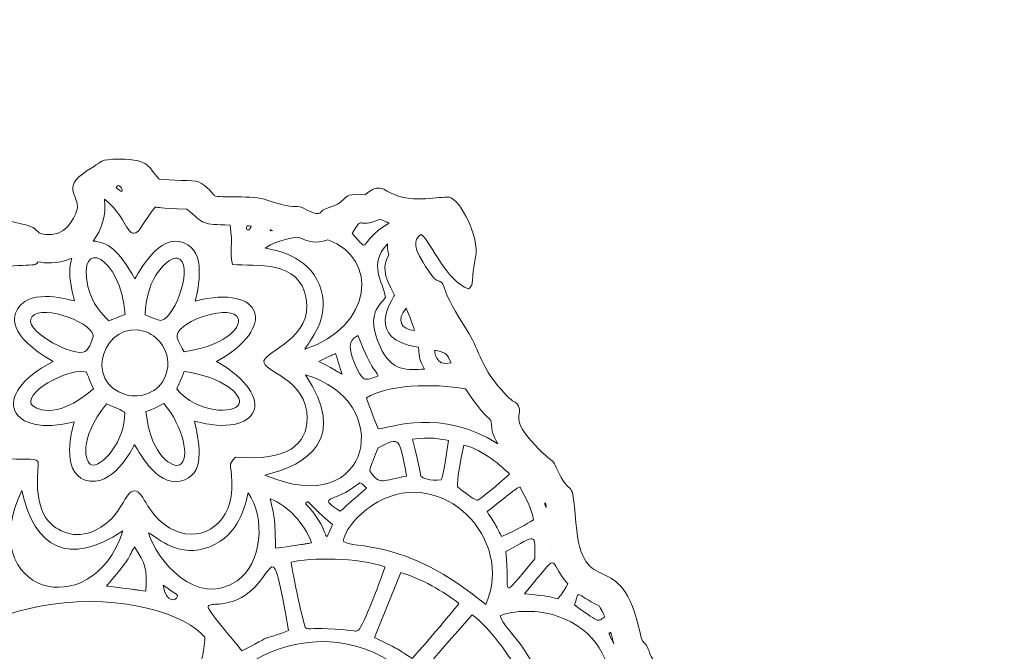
# Model space of a CAD drawing. Header units: inches. Extents: x 45 to 816, y 18 to 847.
# Tile 5 of 5: x 437 to 816, y 604 to 847. Entities that reach past the tile are written whole.
import ezdxf

# ---------------------------------------------------------------- set-up
doc = ezdxf.new("R2010")
doc.units = ezdxf.units.IN
doc.header["$MEASUREMENT"] = 0
doc.layers.add('Layer 1', color=7, linetype='Continuous')

msp = doc.modelspace()

# ---------------------------------------------------------------- linework, layer by layer
at = {"layer": 'Layer 1', "lineweight": 0}
for points, knots in [([(57.69, 560.61), (56.19, 561.39), (57.04, 562.72), (51.96, 565.59), (52.01, 581.51), (53.72, 577.62), (54.49, 580.3), (54.93, 581.79), (52.3, 588.13), (51.71, 589.35), (48.23, 596.55), (45.29, 594.41), (56.32, 605.12), (56.34, 619.07), (64.18, 620.88), (66.26, 630.34), (66.41, 631.05), (66.09, 646.66), (66.07, 646.8), (65.68, 649.97), (63.8, 650.45), (63.96, 651.95), (64.21, 654.23), (66.7, 651.57), (66.7, 663.35), (61.23, 667.69), (64.28, 667.07), (63.17, 669.78), (62.62, 671.11), (62.77, 669.91), (59.84, 673.5), (61.25, 676.62), (61.9, 676.08), (63.06, 679.18), (64.23, 682.27), (62.55, 679.76), (64.49, 682.18), (70.25, 689.32), (68.43, 688.03), (71.25, 692.01), (79.82, 704.1), (87.54, 712.3), (89.36, 714.64), (95.39, 722.37), (86.99, 719.52), (97.12, 729.3), (102.6, 734.59), (98.13, 729.69), (103.85, 734.18), (111.57, 740.24), (113.78, 745.48), (114.41, 746.05), (117.52, 748.85), (129.49, 750.43), (130.84, 750.94), (132.59, 751.61), (148.82, 764.45), (149.03, 764.66), (156.1, 771.46), (152.99, 776.93), (153.17, 779.86), (153.22, 780.68), (156.05, 787.46), (157.06, 789.36), (159.05, 793.14), (161.14, 792.64), (163.41, 798.72), (167, 808.33), (190.44, 815.52), (190.78, 815.79), (193.94, 818.31), (200.71, 839.57), (207.86, 834.68), (211.35, 832.3), (205.68, 829.3), (225.49, 826.61), (228.38, 826.22), (231.53, 826.37), (234.73, 824.42), (242.92, 819.44), (247.16, 828.76), (251.26, 830.25), (256.37, 832.12), (256.24, 828.84), (263.04, 834.36), (269.96, 839.96), (279.71, 836.66), (283, 837.72), (288.44, 839.47), (275.95, 839.63), (316.59, 840.27), (327.84, 846.31), (323, 841.31), (330.78, 840.58), (341.08, 847.05), (339.88, 837.8), (346.22, 841.28), (350.12, 843.41), (346.39, 843.07), (359.01, 843.43), (365.48, 835.54), (361.84, 843.22), (367.69, 838.37), (364.46, 835.65), (364.25, 835.44), (363.97, 834.78), (363.54, 833.73), (363.86, 829.77), (364.37, 828.58), (365, 827.09), (368.33, 824.38), (367.39, 821.11), (366.33, 817.39), (352.83, 809.34), (357.23, 804.84), (359.31, 802.7), (364.67, 805.4), (366.27, 804.16), (367.48, 803.23), (366.88, 799.61), (367.89, 798), (371.18, 792.75), (384.14, 793.47), (386.15, 793.38), (401.38, 792.72), (388.11, 792.31), (399.98, 789.79), (416.29, 786.33), (404.6, 782.26), (419.57, 775.09), (421.31, 774.25), (420.19, 772.43), (438.28, 768.51), (446.17, 766.8), (441.99, 764.09), (449.63, 764.5), (456.4, 764.87), (459.04, 773.14), (459.27, 774.14), (460.56, 779.75), (451.55, 782.51), (465.55, 790.49), (469.11, 792.51), (467.39, 793.4), (475.71, 793.42), (487.38, 793.45), (486.5, 790.27), (490.82, 785.76), (494.96, 785.26), (504.44, 785.27), (505.67, 784.79), (509.58, 783.27), (511.73, 779.59), (512.13, 779.38), (514.04, 778.36), (526.87, 779.77), (532.37, 777.72), (540.51, 774.69), (543.05, 775.44), (544.71, 775.14), (546.51, 774.81), (549.88, 772.21), (551.89, 772.54), (554.02, 772.9), (551.77, 773.66), (557.55, 775.38), (563.23, 777.07), (560.45, 780.81), (570.01, 779.74), (575.74, 784.9), (577.15, 781.06), (582.78, 779.21), (589.9, 776.88), (600.52, 779.29), (602.37, 778.78), (606.66, 777.61), (613.93, 763.86), (612.4, 755.61), (610.18, 743.56), (612.21, 746.4), (609.73, 743.54), (601.29, 746.34), (595.48, 761.24), (591.55, 764.52), (591.02, 764.17), (587.34, 762.42), (590.88, 756.17), (597.98, 743.62), (597.47, 748.05), (599.52, 745.78), (601.3, 743.82), (598.13, 744.85), (609.89, 726.35), (613.95, 719.96), (614.17, 713.02), (624.22, 702.71), (627.2, 699.66), (627.66, 700.48), (628.58, 699.13), (631.1, 695.39), (625.55, 694.32), (633.82, 685.15), (642.48, 675.56), (641.59, 678.92), (643.26, 675.19), (649.53, 661.16), (649.36, 673.72), (650.99, 653.63), (653.54, 622.11), (668.39, 646.6), (675.77, 610.67), (676.51, 607.08), (676.9, 608.62), (678.43, 605.81), (679.47, 603.89), (679.11, 602.89), (680.8, 600.9), (686.96, 593.67), (684.61, 598.06), (688.85, 595.14), (705.28, 583.84), (697.92, 593.7), (712.93, 578.85), (717.98, 573.85), (714.06, 575.87), (720.13, 572.18), (732.98, 564.35), (721.18, 557.38), (722.07, 554.81), (722.57, 553.36), (725.95, 553.4), (728.19, 551.57), (738.36, 543.26), (739.54, 539.99), (746.34, 541.09), (752.88, 542.14), (751.57, 544.41), (755.6, 545.7), (761.78, 547.67), (759.79, 543.81), (768.08, 548.57), (770.97, 550.23), (779.21, 550.24), (781.93, 551.4), (791.55, 555.48), (787.25, 555.55), (792.65, 556.49), (796.65, 557.19), (803.04, 556.88), (804.76, 557.68), (814.88, 562.38), (815.6, 563.07), (815.3, 551.29), (815.13, 544.66), (814.31, 544.25), (812, 541.62), (812.85, 523.54), (813.28, 535.16), (804.03, 514.69), (790.24, 484.18), (801.32, 497.98), (785.52, 474.43), (780.25, 466.57), (783.98, 469.12), (770.13, 457.13), (767.44, 454.8), (768.1, 453.54), (765.34, 450.72), (756.31, 441.53), (760.27, 447.85), (738.69, 426.16), (715.25, 402.6), (715.49, 400.61), (709.07, 396.04), (704.95, 393.1), (705.44, 391.24), (702.6, 388.77), (694.26, 381.54), (695.16, 378.61), (689.2, 368.33), (689.14, 368.23), (684.04, 361.24), (682.94, 357.36), (680.77, 349.64), (679.85, 353.14), (679.27, 348.86), (678.22, 341.08), (687.71, 339.39), (685.94, 331.1), (683.77, 321), (685.35, 324.59), (684.59, 321.43), (683.47, 316.86), (682.73, 322.72), (688.79, 309.36), (690.7, 305.15), (689.32, 302.11), (691.29, 299.16), (694.13, 294.9), (695.67, 295.4), (696.43, 294.23), (697.22, 293.02), (696.95, 286.86), (696.75, 286.3), (695.73, 283.39), (692.43, 284.71), (693.14, 274.67), (694.23, 259.36), (692.78, 257.49), (693.11, 251.95), (693.35, 247.74), (694.05, 244.7), (693.02, 242.56), (692.46, 241.38), (691.43, 240.75), (691.25, 239.87), (691.07, 239), (691.95, 237.41), (691.78, 236.4), (691.69, 235.87), (689.69, 232.63), (689.66, 232.61), (688.24, 231.15), (685.38, 231.1), (683.58, 228.45), (681.05, 224.74), (685.31, 227.73), (678.09, 221.8), (674.22, 218.63), (674.22, 218.16), (674.18, 218.13), (671.82, 216.29), (666.6, 218.09), (663, 215.81), (655.07, 210.77), (660.47, 215.04), (653.17, 211.28), (644.82, 206.99), (649, 207.14), (645.22, 202.47), (641.83, 198.29), (641.56, 198.83), (637.92, 198.83), (616.6, 177.04), (621.68, 183.53), (624.8, 175.31), (625.78, 172.72), (625.44, 163.07), (625.88, 161.81), (626.48, 160.08), (627.05, 160.83), (628.79, 157.38), (626.41, 143.91), (624.18, 145.44), (627.13, 139.67), (623.13, 131.49), (615.57, 128.26), (610.53, 126.97), (609.53, 126.71), (598.64, 122.2), (597.98, 121.48), (594.46, 117.62), (596.77, 112.49), (596.51, 110.04), (596.35, 108.61), (596.63, 110), (592.33, 98.32), (587.45, 85.09), (589.12, 88.18), (579.46, 79.07), (579.36, 78.98), (526.76, 30.4), (526.66, 30.31), (515.35, 31.64), (516.36, 27.82), (512.14, 26.96), (508.07, 26.14), (486.69, 27.31), (482.02, 26.94), (478.07, 26.62), (477.44, 25.71), (470.05, 25.54), (458.42, 25.29), (462.05, 17.58), (454.19, 21.94), (450.78, 23.83), (449.53, 23.4), (448.4, 24.08), (446.92, 24.98), (437.26, 37.44), (439.1, 42.35), (439.45, 43.28), (440.22, 43.88), (442.75, 46.22), (439.15, 63.78), (437.87, 58.21), (435.86, 65.95), (434.54, 71), (433.92, 67.86), (432.34, 73.71), (431.25, 77.71), (431.16, 76.45), (429.97, 78.88), (423.31, 92.41), (430.21, 84.95), (414.12, 101.17), (403.88, 111.5), (408.21, 128.32), (405.79, 134.6), (397.95, 154.95), (405.07, 158.13), (394.43, 173.29), (394.36, 173.39), (381.01, 199.18), (376.07, 206.34), (374.09, 209.22), (376.72, 206.15), (372.77, 213.65), (372.04, 215.02), (371.76, 216.62), (371.52, 221.84), (370.56, 243.45), (374.01, 233.94), (374.95, 244.87), (375.47, 250.85), (376.94, 246.47), (378.62, 256.03), (380.75, 268.07), (389, 275.22), (392.72, 278.87), (393.71, 297.46), (394.36, 288.7), (395.87, 293.67), (397.5, 299.04), (387.11, 301.72), (388.16, 311.96), (390.26, 332.57), (388.83, 325.97), (382.07, 338.91), (380.85, 341.24), (379.7, 341.86), (379.34, 342.51), (378.56, 343.93), (378.67, 349.69), (378.27, 350.71), (377.68, 352.18), (375.77, 353.25), (375.22, 354.59), (373.27, 359.27), (378.68, 357.23), (368.54, 368.03), (328.98, 410.15), (339.94, 407.28), (342.27, 412.82), (342.65, 413.72), (342.77, 415.24), (343.71, 416.2), (344.88, 417.39), (348.05, 417.63), (348.4, 418.49), (348.95, 419.86), (346.43, 421.1), (346.11, 422.81), (345.99, 423.41), (346.2, 422.81), (346.51, 430.45), (339.4, 435.28), (345.91, 431.79), (347.34, 441.49), (347.88, 445.17), (347.15, 446.44), (348.03, 448.31), (351.47, 455.57), (349.71, 455.04), (348.04, 457.56), (346.46, 459.93), (346.84, 461.96), (345.36, 463.16), (343.92, 464.33), (341.54, 463.8), (340.48, 464.38), (340.43, 464.41), (335.8, 469.19), (335.56, 469.57), (330.94, 476.84), (330.45, 470.82), (324.37, 470.97), (312.05, 471.27), (316.79, 469.78), (312.39, 468.33), (312.13, 468.25), (308.91, 467.47), (306.35, 469.09), (297.41, 474.75), (300.72, 480.42), (291.73, 487.27), (290.29, 488.37), (289, 490.79), (251.2, 488.76), (248.78, 486.41), (248.18, 485.79), (247.52, 485.48), (247.36, 485.41), (228.59, 481.35), (227.82, 480.89), (206.94, 468.47), (212.8, 478.09), (197.13, 478.48), (172.57, 479.09), (154.24, 460.54), (136.04, 476.09), (93.02, 512.81), (106.05, 497.5), (94.47, 509.72), (85.94, 518.72), (88.62, 521.53), (86.98, 525.47), (81, 539.86), (77.04, 538.05), (75.64, 541.31), (74.08, 544.95), (77.78, 543.12), (71.15, 548.59), (67.73, 551.41), (68.43, 549.47), (66.67, 552.87), (61.19, 563.45), (60.08, 559.38), (57.69, 560.61)], [0, 0, 0, 0, 1, 1, 1, 2, 2, 2, 3, 3, 3, 4, 4, 4, 5, 5, 5, 6, 6, 6, 7, 7, 7, 8, 8, 8, 9, 9, 9, 10, 10, 10, 11, 11, 11, 12, 12, 12, 13, 13, 13, 14, 14, 14, 15, 15, 15, 16, 16, 16, 17, 17, 17, 18, 18, 18, 19, 19, 19, 20, 20, 20, 21, 21, 21, 22, 22, 22, 23, 23, 23, 24, 24, 24, 25, 25, 25, 26, 26, 26, 27, 27, 27, 28, 28, 28, 29, 29, 29, 30, 30, 30, 31, 31, 31, 32, 32, 32, 33, 33, 33, 34, 34, 34, 35, 35, 35, 36, 36, 36, 37, 37, 37, 38, 38, 38, 39, 39, 39, 40, 40, 40, 41, 41, 41, 42, 42, 42, 43, 43, 43, 44, 44, 44, 45, 45, 45, 46, 46, 46, 47, 47, 47, 48, 48, 48, 49, 49, 49, 50, 50, 50, 51, 51, 51, 52, 52, 52, 53, 53, 53, 54, 54, 54, 55, 55, 55, 56, 56, 56, 57, 57, 57, 58, 58, 58, 59, 59, 59, 60, 60, 60, 61, 61, 61, 62, 62, 62, 63, 63, 63, 64, 64, 64, 65, 65, 65, 66, 66, 66, 67, 67, 67, 68, 68, 68, 69, 69, 69, 70, 70, 70, 71, 71, 71, 72, 72, 72, 73, 73, 73, 74, 74, 74, 75, 75, 75, 76, 76, 76, 77, 77, 77, 78, 78, 78, 79, 79, 79, 80, 80, 80, 81, 81, 81, 82, 82, 82, 83, 83, 83, 84, 84, 84, 85, 85, 85, 86, 86, 86, 87, 87, 87, 88, 88, 88, 89, 89, 89, 90, 90, 90, 91, 91, 91, 92, 92, 92, 93, 93, 93, 94, 94, 94, 95, 95, 95, 96, 96, 96, 97, 97, 97, 98, 98, 98, 99, 99, 99, 100, 100, 100, 101, 101, 101, 102, 102, 102, 103, 103, 103, 104, 104, 104, 105, 105, 105, 106, 106, 106, 107, 107, 107, 108, 108, 108, 109, 109, 109, 110, 110, 110, 111, 111, 111, 112, 112, 112, 113, 113, 113, 114, 114, 114, 115, 115, 115, 116, 116, 116, 117, 117, 117, 118, 118, 118, 119, 119, 119, 120, 120, 120, 121, 121, 121, 122, 122, 122, 123, 123, 123, 124, 124, 124, 125, 125, 125, 126, 126, 126, 127, 127, 127, 128, 128, 128, 129, 129, 129, 130, 130, 130, 131, 131, 131, 132, 132, 132, 133, 133, 133, 134, 134, 134, 135, 135, 135, 136, 136, 136, 137, 137, 137, 138, 138, 138, 139, 139, 139, 140, 140, 140, 141, 141, 141, 142, 142, 142, 143, 143, 143, 144, 144, 144, 145, 145, 145, 146, 146, 146, 147, 147, 147, 148, 148, 148, 149, 149, 149, 150, 150, 150, 151, 151, 151, 152, 152, 152, 153, 153, 153, 154, 154, 154, 155, 155, 155, 156, 156, 156, 157, 157, 157, 158, 158, 158, 159, 159, 159, 160, 160, 160, 161, 161, 161, 162, 162, 162, 163, 163, 163, 164, 164, 164, 165, 165, 165, 166, 166, 166, 167, 167, 167, 168, 168, 168, 169, 169, 169, 170, 170, 170, 171, 171, 171, 172, 172, 172, 173, 173, 173, 174, 174, 174, 175, 175, 175, 176, 176, 176, 176]), ([(474.31, 782.44), (474.3, 782.42), (476.41, 780.91), (476.49, 780.96), (477.27, 781.41), (475, 784.8), (474.31, 782.44)], [0, 0, 0, 0, 1, 1, 1, 2, 2, 2, 2]), ([(501.47, 774.25), (490.02, 774.7), (491, 774.79), (489.34, 775.01), (484.73, 769.52), (483.4, 764.95), (481.09, 764.97), (478.24, 764.99), (477.54, 771.75), (469.83, 778.11), (470.49, 770.92), (468.72, 766.62), (465.41, 761.95), (470.68, 761.64), (475.31, 758.67), (481.46, 747.47), (484.5, 752.3), (492.14, 766.4), (501.88, 760.48), (509.25, 756), (505.24, 741.5), (504.64, 738.86), (530.91, 745.63), (536.5, 728.61), (512.89, 715.69), (537.28, 701.65), (529.17, 685.92), (504.39, 692.76), (505.89, 686.11), (508.95, 673.44), (500.73, 670.18), (490.78, 666.24), (483.75, 679.84), (481.34, 683.66), (480.55, 682.21), (472.83, 666.59), (462.44, 670.09), (452.63, 673.4), (457.55, 689.95), (458.17, 692.51), (433.61, 686.06), (424.65, 702.38), (450.04, 715.69), (432.17, 725.9), (434.44, 733.18), (436.81, 736.46), (442.02, 743.73), (456.21, 739.37), (458.29, 738.98), (455.44, 749.23), (456.61, 752.94), (457.23, 755.34), (450.95, 752.84), (447.21, 753.47), (444.08, 753.99), (443.93, 753.83), (444.34, 753.5), (443.21, 752.98), (441.4, 752.13), (426.27, 753.86), (418.96, 746.87), (414.13, 742.25), (414.11, 734.59), (417.39, 729.04), (421.94, 721.33), (431.93, 717.71), (431.78, 714.94), (431.67, 712.92), (410.48, 704.66), (415.93, 688.86), (421.18, 673.63), (442.11, 680.07), (444.13, 677.35), (445.12, 676.02), (441.58, 662.39), (448.19, 654.43), (451.17, 650.84), (458.2, 646.66), (466.6, 650.91), (476.97, 656.15), (477.42, 666), (481.35, 665.98), (485.23, 665.95), (486.03, 655.4), (496.85, 650.66), (507.69, 645.91), (519.46, 653.58), (518.8, 669.42), (518.48, 677.22), (517.02, 675.16), (520.16, 678.92), (540.37, 677.17), (547.65, 684), (547.7, 693.72), (547.78, 709.3), (530.36, 711.54), (531.08, 715.88), (531.69, 719.57), (549.99, 724.76), (547.36, 739.86), (544.74, 754.94), (528.08, 752.11), (518.94, 752.97), (517.75, 758.29), (519.37, 760.32), (518.05, 768.09), (506.97, 768.41), (508.45, 768.26), (501.47, 774.25)], [0, 0, 0, 0, 1, 1, 1, 2, 2, 2, 3, 3, 3, 4, 4, 4, 5, 5, 5, 6, 6, 6, 7, 7, 7, 8, 8, 8, 9, 9, 9, 10, 10, 10, 11, 11, 11, 12, 12, 12, 13, 13, 13, 14, 14, 14, 15, 15, 15, 16, 16, 16, 17, 17, 17, 18, 18, 18, 19, 19, 19, 20, 20, 20, 21, 21, 21, 22, 22, 22, 23, 23, 23, 24, 24, 24, 25, 25, 25, 26, 26, 26, 27, 27, 27, 28, 28, 28, 29, 29, 29, 30, 30, 30, 31, 31, 31, 32, 32, 32, 33, 33, 33, 34, 34, 34, 35, 35, 35, 36, 36, 36, 36]), ([(575.7, 770.38), (566.24, 766.13), (569.66, 772.63), (564.93, 764.82), (572.81, 756.6), (566.15, 760.95), (579.17, 768.89), (578.22, 769.27), (579.37, 768.72), (575.7, 770.38)], [0, 0, 0, 0, 1, 1, 1, 2, 2, 2, 3, 3, 3, 3]), ([(526.2, 767.66), (526.19, 767.67), (524.74, 767.9), (524.7, 767.85), (523.9, 766.91), (524.73, 765.48), (525.62, 766.61), (525.68, 766.69), (526.21, 767.63), (526.2, 767.66)], [0, 0, 0, 0, 1, 1, 1, 2, 2, 2, 3, 3, 3, 3]), ([(534.34, 766.07), (533.15, 766.34), (533.38, 766.4), (533.7, 765.86), (533.7, 765.86), (534.34, 766.07), (534.34, 766.07)], [0, 0, 0, 0, 1, 1, 1, 2, 2, 2, 2]), ([(477.7, 733.76), (476.23, 756.41), (459.02, 763.78), (463.47, 744.54), (465.08, 737.58), (468.87, 733.74), (471.51, 731.34), (473.49, 732.05), (471.12, 731.12), (477.7, 733.76)], [0, 0, 0, 0, 1, 1, 1, 2, 2, 2, 3, 3, 3, 3]), ([(544.09, 763.42), (542.41, 763.18), (537.21, 762.84), (531.57, 759.24), (535.5, 758.4), (547.77, 756.57), (552.4, 745.19), (556.99, 733.9), (549.93, 725.28), (546.86, 720.42), (573.07, 728.99), (575.22, 755.42), (555.69, 762.41), (550.07, 760.98), (549.26, 761.45), (544.09, 763.42)], [0, 0, 0, 0, 1, 1, 1, 2, 2, 2, 3, 3, 3, 4, 4, 4, 5, 5, 5, 5]), ([(578.54, 760.87), (571.02, 752.94), (576.89, 746.41), (577.76, 740.23), (575.71, 737.14), (569.99, 734.32), (575.72, 721.39), (580.04, 711.66), (586.31, 712.22), (592.84, 712.77), (590.81, 716.64), (590.73, 716.33), (590.53, 721.15), (569.47, 724.04), (580.48, 739.72), (581.31, 741.16), (576.71, 749.07), (576.81, 752.73), (579.11, 756.48), (578.32, 760.11), (578.61, 759.18), (578.54, 760.87)], [0, 0, 0, 0, 1, 1, 1, 2, 2, 2, 3, 3, 3, 4, 4, 4, 5, 5, 5, 6, 6, 6, 7, 7, 7, 7]), ([(491.74, 731.5), (497.2, 732.9), (504.5, 753.84), (497.81, 755.39), (494.67, 756.11), (485.75, 748.32), (485.41, 733.63), (489.27, 732), (490.85, 731.27), (491.74, 731.5)], [0, 0, 0, 0, 1, 1, 1, 2, 2, 2, 3, 3, 3, 3]), ([(441.45, 731.9), (440.14, 726.77), (458.16, 717.12), (462.39, 719.52), (464.06, 720.46), (465.58, 724.9), (465.45, 725.76), (464.56, 731.27), (443.15, 738.52), (441.45, 731.9)], [0, 0, 0, 0, 1, 1, 1, 2, 2, 2, 3, 3, 3, 3]), ([(497.73, 725.83), (497.54, 724.47), (498.42, 723.02), (500.39, 719.33), (518.84, 722.47), (522.07, 729.79), (521.24, 732.16), (519.14, 738.15), (498.54, 731.53), (497.73, 725.83)], [0, 0, 0, 0, 1, 1, 1, 2, 2, 2, 3, 3, 3, 3]), ([(588.96, 727.58), (587.95, 730.68), (588.4, 729.46), (585.8, 736.19), (581.67, 731.7), (583.86, 727.9), (588.96, 727.58)], [0, 0, 0, 0, 1, 1, 1, 2, 2, 2, 2]), ([(478.16, 702.87), (483.4, 701.43), (490.72, 703.45), (493.25, 710.14), (496.86, 719.67), (489.05, 726.18), (485.44, 727.24), (469.55, 731.92), (461.27, 707.49), (478.16, 702.87)], [0, 0, 0, 0, 1, 1, 1, 2, 2, 2, 3, 3, 3, 3]), ([(575, 710.11), (572.41, 715.13), (573.75, 709.86), (567.12, 725.63), (566.27, 725.03), (565.01, 724.32), (564.48, 722.92), (563.2, 719.53), (567.64, 709.93), (569.6, 709.01), (570.87, 708.42), (572.59, 709.22), (575, 710.11)], [0, 0, 0, 0, 1, 1, 1, 2, 2, 2, 3, 3, 3, 4, 4, 4, 4]), ([(596.69, 720.05), (596.7, 719.98), (596.73, 713.27), (602.98, 715.19), (601.3, 718.5), (601.91, 718.96), (596.69, 720.05)], [0, 0, 0, 0, 1, 1, 1, 2, 2, 2, 2]), ([(558.62, 718.72), (556.01, 717.52), (558.55, 718.73), (552.19, 715.69), (561.07, 711.05), (556.53, 713.32), (561.05, 710.83), (560.89, 711.36), (560.24, 713.46), (558.62, 718.72)], [0, 0, 0, 0, 1, 1, 1, 2, 2, 2, 3, 3, 3, 3]), ([(462.73, 711.5), (459.24, 714.04), (439.09, 704.88), (441.69, 699.29), (442.38, 697.81), (450.69, 692.27), (465.57, 705.13), (462.89, 711.2), (463.18, 711.17), (462.73, 711.5)], [0, 0, 0, 0, 1, 1, 1, 2, 2, 2, 3, 3, 3, 3]), ([(497.55, 704.97), (505.52, 695.67), (519.77, 695.45), (521.48, 699.24), (523.04, 702.72), (515.42, 709.8), (500.39, 711.8), (497.44, 704.55), (498.8, 708.19), (497.55, 704.97)], [0, 0, 0, 0, 1, 1, 1, 2, 2, 2, 3, 3, 3, 3]), ([(531.45, 672.01), (572.98, 653.98), (581.68, 700.75), (547.1, 710.47), (563.41, 686.07), (547.97, 675.92), (531.45, 672.01)], [0, 0, 0, 0, 1, 1, 1, 2, 2, 2, 2]), ([(618.33, 692.97), (616.46, 694.82), (613.57, 697.31), (608.57, 705.14), (596.04, 707.37), (577.97, 706.72), (570.55, 701.64), (570.68, 700.63), (574.98, 689.82), (575.02, 689.71), (579.72, 690.21), (599.24, 697.83), (620.91, 684.04), (619.08, 687.32), (618.72, 688.28), (618.33, 692.97)], [0, 0, 0, 0, 1, 1, 1, 2, 2, 2, 3, 3, 3, 4, 4, 4, 5, 5, 5, 5]), ([(477.57, 696.02), (476.34, 696.85), (478.01, 696.22), (470.54, 699.43), (459.45, 685.31), (462.55, 676.78), (464.76, 675.94), (468.32, 674.58), (477.95, 684.91), (477.57, 696.02)], [0, 0, 0, 0, 1, 1, 1, 2, 2, 2, 3, 3, 3, 3]), ([(498.77, 675.91), (502.83, 678), (500.09, 690.97), (492.58, 699.54), (488.77, 697.41), (489.47, 697.75), (485.71, 696.4), (487.73, 678.48), (496.47, 674.73), (498.77, 675.91)], [0, 0, 0, 0, 1, 1, 1, 2, 2, 2, 3, 3, 3, 3]), ([(574.99, 682.53), (571.83, 675), (571.78, 673.66), (571.76, 673.58), (575.71, 667.49), (576.78, 670.25), (585.92, 671.52), (583.13, 686.48), (583.53, 686.86), (574.99, 682.53)], [0, 0, 0, 0, 1, 1, 1, 2, 2, 2, 3, 3, 3, 3]), ([(588.23, 685.84), (591.36, 673.6), (591.03, 672.14), (591.42, 671.62), (592.09, 670.72), (594.74, 669.63), (599.21, 670.22), (599.25, 670.35), (599.84, 670.39), (602.06, 685.23), (599.18, 685.88), (594.56, 686.79), (588.23, 685.84)], [0, 0, 0, 0, 1, 1, 1, 2, 2, 2, 3, 3, 3, 4, 4, 4, 4]), ([(607.88, 683.54), (604.86, 668.88), (605.45, 667.68), (605.45, 667.54), (611.21, 662.8), (613.04, 662.35), (613.12, 662.32), (613.24, 662.39), (613.8, 662.16), (625.47, 672.37), (622.68, 675.21), (615.36, 681.75), (607.88, 683.54)], [0, 0, 0, 0, 1, 1, 1, 2, 2, 2, 3, 3, 3, 4, 4, 4, 4]), ([(616.38, 622.27), (627.48, 647.79), (599.71, 675.47), (574.87, 661.71), (569.53, 658.75), (562.47, 652.21), (561.51, 646.54), (565.19, 643.43), (585.02, 648.17), (616.38, 622.27)], [0, 0, 0, 0, 1, 1, 1, 2, 2, 2, 3, 3, 3, 3]), ([(560.44, 658.06), (564.26, 661.49), (560.31, 658.21), (570.52, 666.94), (567.24, 670.05), (569.22, 669.51), (563.66, 666.04), (556.97, 661.88), (551.92, 663.56), (560.44, 658.06)], [0, 0, 0, 0, 1, 1, 1, 2, 2, 2, 3, 3, 3, 3]), ([(438.03, 666.06), (419.39, 626.91), (465.12, 613.81), (476.85, 650.53), (456.11, 636.63), (442.84, 643.98), (438.03, 666.06)], [0, 0, 0, 0, 1, 1, 1, 2, 2, 2, 2]), ([(622.44, 648.35), (629.15, 651.43), (631.22, 652.68), (634.7, 654.78), (634.37, 656.72), (634.49, 658.01), (629.36, 667.52), (626.34, 665.49), (628.51, 667.13), (616.86, 657.94), (620.98, 651.44), (619.53, 653.84), (622.44, 648.35)], [0, 0, 0, 0, 1, 1, 1, 2, 2, 2, 3, 3, 3, 4, 4, 4, 4]), ([(486.68, 649.83), (489.55, 639.88), (505.04, 620.5), (520.83, 631.35), (530.33, 637.87), (531.78, 655.5), (525.02, 665.22), (523.85, 660.37), (521.63, 648.95), (510.27, 644.46), (498.57, 639.83), (490.72, 647.57), (486.68, 649.83)], [0, 0, 0, 0, 1, 1, 1, 2, 2, 2, 3, 3, 3, 4, 4, 4, 4]), ([(535.57, 643.86), (548.49, 645.74), (545.29, 645.26), (549.4, 645.92), (546.51, 653.67), (540.38, 660.05), (533.51, 662.91), (534.78, 656.22), (535.28, 658.51), (535.57, 643.86)], [0, 0, 0, 0, 1, 1, 1, 2, 2, 2, 3, 3, 3, 3]), ([(557.41, 652.96), (547.37, 661.39), (548.55, 662.39), (547.47, 661.41), (546.6, 660.63), (547.37, 661.04), (549.83, 657.89), (557.03, 648.7), (553.71, 644.47), (557.41, 652.96)], [0, 0, 0, 0, 1, 1, 1, 2, 2, 2, 3, 3, 3, 3]), ([(639.53, 659.52), (639.52, 659.62), (639.36, 661.92), (638.98, 661.26), (638.84, 661.01), (639.39, 659.53), (639.53, 659.52)], [0, 0, 0, 0, 1, 1, 1, 2, 2, 2, 2]), ([(522.59, 604.43), (539.47, 613.06), (524.89, 606.4), (540.55, 612.2), (533.41, 651.38), (536.28, 633.89), (523.69, 625.73), (510.32, 617.05), (500.81, 631.33), (522.59, 604.43)], [0, 0, 0, 0, 1, 1, 1, 2, 2, 2, 3, 3, 3, 3]), ([(624.02, 642.65), (625.88, 625.98), (620.82, 623.01), (635.18, 639.74), (635.14, 649.72), (636.38, 649.33), (624.02, 642.65)], [0, 0, 0, 0, 1, 1, 1, 2, 2, 2, 2]), ([(470.54, 629.3), (485.39, 627.58), (479.24, 628.18), (485.71, 627.36), (486.18, 636.14), (485.71, 637.57), (481.34, 644.47), (478.09, 638.8), (480.68, 641.32), (470.54, 629.3)], [0, 0, 0, 0, 1, 1, 1, 2, 2, 2, 3, 3, 3, 3]), ([(631.18, 626.39), (641.19, 625.3), (640.59, 625.35), (643.97, 624.42), (645.29, 625.95), (645.61, 626.18), (647.81, 630.15), (639.6, 639.89), (645.71, 643.27), (631.18, 626.39)], [0, 0, 0, 0, 1, 1, 1, 2, 2, 2, 3, 3, 3, 3]), ([(641.25, 644.26), (641.25, 644.26), (641.25, 644.23), (641.25, 644.23), (641.25, 644.23), (641.25, 644.26), (641.25, 644.26)], [0, 0, 0, 0, 1, 1, 1, 2, 2, 2, 2]), ([(547.18, 613.23), (548.04, 612.55), (550.84, 613.35), (558.44, 612.8), (566.62, 612.21), (566.17, 611.71), (567.21, 612.25), (569.2, 613.26), (576.95, 634.4), (577.55, 636.7), (567.64, 640.41), (548.51, 640.32), (541.52, 638.52), (542.22, 633.85), (546.27, 613.95), (547.18, 613.23)], [0, 0, 0, 0, 1, 1, 1, 2, 2, 2, 3, 3, 3, 4, 4, 4, 5, 5, 5, 5]), ([(583.74, 634.52), (583.74, 634.52), (573.55, 609.53), (573.55, 609.53), (582.63, 605.08), (581.24, 605.86), (588.11, 601.52), (603.12, 618.74), (604.6, 620.87), (605.94, 622.63), (600.63, 627.1), (590.95, 632.44), (583.74, 634.52)], [0, 0, 0, 0, 1, 1, 1, 2, 2, 2, 3, 3, 3, 4, 4, 4, 4]), ([(497.78, 625.2), (497.95, 626.09), (498.45, 625.41), (492.38, 629.67), (493.45, 622.33), (497.5, 623.7), (497.78, 625.2)], [0, 0, 0, 0, 1, 1, 1, 2, 2, 2, 2]), ([(659.87, 621.69), (650.29, 626.39), (652.5, 628.31), (650.41, 622.14), (661.15, 614.08), (659.45, 616.05), (662.14, 617.56), (660.96, 619.92), (661.34, 619.23), (659.87, 621.69)], [0, 0, 0, 0, 1, 1, 1, 2, 2, 2, 3, 3, 3, 3]), ([(444.56, 580.25), (441.11, 579.4), (412.1, 565.76), (408.98, 564.06), (411.99, 552.57), (413.21, 547.51), (413.64, 539.04), (505.83, 545.18), (508.48, 607.54), (508.34, 609.63), (501.76, 618.17), (477.04, 626.41), (449.05, 622.27), (427.98, 619.15), (402.05, 607.49), (391.8, 593.88), (395.15, 588.28), (395.1, 589.64), (399.43, 583.21), (408.86, 569.2), (403.52, 568.35), (412.05, 572.37), (446.07, 588.4), (439.54, 585.28), (441.41, 586.38), (445.78, 609.7), (470.64, 592.05), (459.23, 580.57), (455.89, 577.2), (448.31, 575.99), (444.56, 580.25)], [0, 0, 0, 0, 1, 1, 1, 2, 2, 2, 3, 3, 3, 4, 4, 4, 5, 5, 5, 6, 6, 6, 7, 7, 7, 8, 8, 8, 9, 9, 9, 10, 10, 10, 10]), ([(500, 554.53), (500.64, 516.67), (544.47, 484.66), (583.32, 511.72), (617.26, 535.36), (611.37, 584.01), (576.39, 602.31), (541.38, 620.62), (499.37, 591.79), (500, 554.53)], [0, 0, 0, 0, 1, 1, 1, 2, 2, 2, 3, 3, 3, 3]), ([(593.44, 597.55), (595.35, 594.28), (594.83, 596.26), (599.24, 590.71), (604.22, 584.45), (599.37, 588.92), (604.24, 584.29), (623.73, 593.29), (625.69, 594.61), (628.63, 596.55), (626.18, 601.69), (618, 613.14), (611.16, 618.26), (594.14, 599.36), (594.23, 598.78), (593.44, 597.55)], [0, 0, 0, 0, 1, 1, 1, 2, 2, 2, 3, 3, 3, 4, 4, 4, 5, 5, 5, 5]), ([(621.81, 617.83), (624.71, 610.9), (630.81, 609.31), (638.77, 590.08), (646.46, 571.52), (643.68, 566.99), (645.79, 562.71), (667.82, 568), (674.06, 607.43), (643.77, 617.81), (636.66, 620.25), (626.74, 620.18), (621.81, 617.83)], [0, 0, 0, 0, 1, 1, 1, 2, 2, 2, 3, 3, 3, 4, 4, 4, 4]), ([(664.38, 611.6), (663.94, 610.43), (662.59, 613.2), (665.51, 607.18), (664.57, 611), (665.01, 609.27), (664.38, 611.6)], [0, 0, 0, 0, 1, 1, 1, 2, 2, 2, 2]), ([(512.76, 577.91), (529.71, 606.84), (579.39, 612.17), (595.96, 573.1), (613.81, 530.99), (565.87, 490.76), (527.36, 516.72), (508.58, 529.38), (500.6, 557.16), (512.76, 577.91)], [0, 0, 0, 0, 1, 1, 1, 2, 2, 2, 3, 3, 3, 3])]:
    msp.add_open_spline(points, degree=3, knots=knots, dxfattribs=at)

doc.saveas('drawing.dxf')
